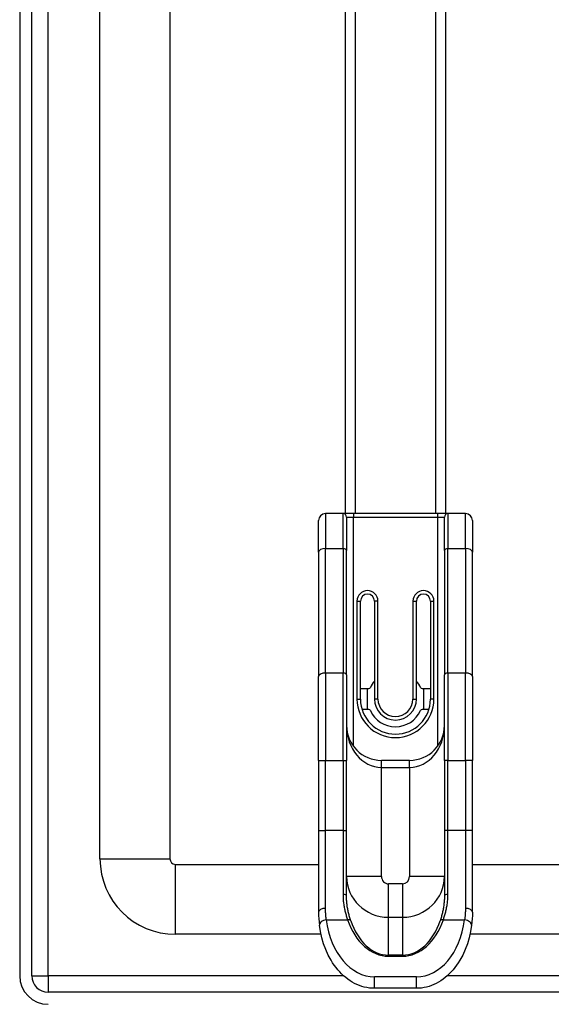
# Model space of a CAD drawing. Header units: inches. Extents: x 10 to 197, y 9 to 109.
# Tile 7 of 111: x 10.35 to 13.34, y 17.44 to 22.98. Entities that reach past the tile are written whole.
import ezdxf

# ---------------------------------------------------------------- set-up
doc = ezdxf.new("R2010")
doc.units = ezdxf.units.IN
doc.header["$MEASUREMENT"] = 0
doc.layers.add('Visible Edges(ANSI)', color=7, linetype='Continuous', lineweight=25)
doc.layers.add('Visible Tangent Edges(ANSI)', color=7, linetype='Continuous', lineweight=25)

msp = doc.modelspace()

# ---------------------------------------------------------------- linework, layer by layer
at = {"layer": 'Visible Edges(ANSI)'}
for p, q in [((10.3457, 77.085), (10.3457, 17.604)), ((10.4137, 17.604), (10.4137, 77.085)), ((10.7977, 18.2614), (10.7977, 47.0074)), ((11.1914, 46.9612), (11.1914, 18.2614)), ((12.7417, 46.4708), (12.7417, 20.2033)), ((12.1797, 20.2033), (12.1797, 46.3733)), ((12.0277, 19.9868), (12.0277, 20.1639)), ((12.1655, 20.2033), (12.067, 20.2033)), ((12.2245, 20.2033), (12.1655, 20.2033)), ((12.1851, 20.1836), (12.1851, 19.9966)), ((12.6969, 20.2033), (12.2245, 20.2033)), ((12.756, 20.2033), (12.6969, 20.2033)), ((12.7363, 19.9966), (12.7363, 20.1836)), ((12.8544, 20.2033), (12.756, 20.2033)), ((12.8938, 20.1639), (12.8938, 19.9868)), ((12.1851, 19.2967), (12.1851, 19.9966)), ((12.7363, 19.9966), (12.7363, 19.2967)), ((12.0277, 19.9868), (12.0277, 19.2868)), ((12.8938, 19.2868), (12.8938, 19.9868)), ((12.2639, 19.16), (12.2639, 19.7112)), ((12.3426, 19.7112), (12.3426, 19.16)), ((12.5788, 19.16), (12.5788, 19.7112)), ((12.6576, 19.7112), (12.6576, 19.16)), ((12.0277, 18.8144), (12.0277, 19.2868)), ((12.1851, 19.2967), (12.1851, 18.8144)), ((12.7363, 18.8144), (12.7363, 19.2967)), ((12.8938, 19.2868), (12.8938, 18.8144)), ((12.2639, 19.219), (12.3104, 19.219)), ((12.3032, 19.1009), (12.3032, 19.219)), ((12.611, 19.219), (12.6576, 19.219)), ((12.6182, 19.219), (12.6182, 19.1009)), ((12.3104, 19.1009), (12.2729, 19.1009)), ((12.6485, 19.1009), (12.611, 19.1009)), ((12.0277, 18.8144), (12.0277, 18.4201)), ((12.1851, 18.4201), (12.1851, 18.8144)), ((12.5395, 18.8155), (12.382, 18.8155)), ((12.7363, 18.8144), (12.7363, 18.4201)), ((12.8938, 18.4201), (12.8938, 18.8144)), ((12.0277, 18.4201), (12.0277, 17.9609)), ((12.1851, 18.0534), (12.1851, 18.4201)), ((12.7363, 18.4201), (12.7363, 18.0534)), ((12.8938, 17.9609), (12.8938, 18.4201)), ((11.2224, 18.2304), (12.0277, 18.2304)), ((12.8938, 18.2304), (33.3666, 18.2304)), ((12.0415, 17.8367), (11.2224, 17.8367)), ((33.3666, 17.8367), (12.88, 17.8367)), ((34.1027, 17.511), (10.5067, 17.511)), ((12.5788, 17.5329), (12.3426, 17.5329))]:
    msp.add_line(p, q, dxfattribs=at)
at = {"layer": 'Visible Edges(ANSI)', "flags": 128}
for points in [[(12.0277, 17.9609), (12.028, 17.942), (12.029, 17.9234), (12.0325, 17.8877)], [(12.8938, 17.9609), (12.8935, 17.942), (12.8925, 17.9234), (12.8889, 17.8877)], [(12.3426, 17.5329), (12.3282, 17.5333), (12.3139, 17.5347), (12.2996, 17.5369), (12.2855, 17.5399), (12.2715, 17.5439), (12.2577, 17.5486), (12.2441, 17.5542), (12.2308, 17.5606), (12.2178, 17.5677), (12.2051, 17.5756), (12.1927, 17.5843), (12.1806, 17.5936), (12.1689, 17.6036), (12.1576, 17.6143), (12.1467, 17.6256), (12.1362, 17.6375), (12.1261, 17.6499), (12.1164, 17.6629), (12.1072, 17.6765), (12.0985, 17.6905), (12.0824, 17.7199), (12.0683, 17.751), (12.0562, 17.7836), (12.0461, 17.8174), (12.0382, 17.8522), (12.0325, 17.8877)], [(12.8889, 17.8877), (12.8832, 17.8522), (12.8753, 17.8174), (12.8653, 17.7836), (12.8532, 17.751), (12.8391, 17.7199), (12.823, 17.6905), (12.8142, 17.6765), (12.805, 17.6629), (12.7954, 17.6499), (12.7853, 17.6375), (12.7748, 17.6256), (12.7639, 17.6143), (12.7526, 17.6036), (12.7409, 17.5936), (12.7288, 17.5843), (12.7164, 17.5756), (12.7037, 17.5677), (12.6906, 17.5606), (12.6773, 17.5542), (12.6637, 17.5486), (12.6499, 17.5439), (12.636, 17.5399), (12.6218, 17.5369), (12.6076, 17.5347), (12.5932, 17.5333), (12.5788, 17.5329)]]:
    msp.add_lwpolyline(points, dxfattribs=at)
at = {"layer": 'Visible Edges(ANSI)'}
for centre, radius, start, end in [((12.067, 20.1639), 0.0394, 90, 180), ((12.1655, 20.1836), 0.0197, 0, 90), ((12.756, 20.1836), 0.0197, 90, 180), ((12.8544, 20.1639), 0.0394, 0, 90), ((12.3032, 19.7112), 0.0394, 0, 180), ((12.6182, 19.7112), 0.0394, 0, 180), ((12.3104, 19.2289), 0.00984, 270, 335.3757), ((12.4607, 19.16), 0.1555, 139.4196, 155.3757), ((12.4607, 19.16), 0.1555, 24.6243, 40.5804), ((12.611, 19.2289), 0.00984, 204.6243, 270), ((12.4607, 19.16), 0.1969, 180, 0), ((12.4607, 19.16), 0.1181, 180, 0), ((12.3104, 19.0911), 0.00984, 24.6243, 90), ((12.4607, 19.16), 0.1555, 204.6243, 335.3757), ((12.611, 19.0911), 0.00984, 90, 155.3757), ((12.382, 19.0123), 0.1969, 180, 270), ((12.5395, 19.0123), 0.1969, 270, 0), ((11.2224, 18.2614), 0.4247, 180, 270), ((11.2224, 18.2614), 0.031, 180, 270), ((10.5067, 17.604), 0.161, 180, 270), ((10.5067, 17.604), 0.093, 180, 270)]:
    msp.add_arc(centre, radius, start, end, dxfattribs=at)
at = {"layer": 'Visible Tangent Edges(ANSI)'}
for p, q in [((10.5067, 17.604), (10.5067, 77.085)), ((12.2336, 46.3362), (12.2336, 20.2033)), ((12.6879, 20.2033), (12.6879, 46.2487)), ((12.067, 20.2033), (12.067, 20.0064)), ((12.1655, 20.0064), (12.1655, 20.2033)), ((12.1851, 20.1836), (12.2245, 20.1836)), ((12.2245, 20.2033), (12.2245, 20.1836)), ((12.2245, 20.1836), (12.6969, 20.1836)), ((12.2245, 18.8942), (12.2245, 20.1836)), ((12.6969, 20.2033), (12.6969, 20.1836)), ((12.6969, 20.1836), (12.7363, 20.1836)), ((12.6969, 20.1836), (12.6969, 18.8942)), ((12.756, 20.2033), (12.756, 20.0064)), ((12.8544, 20.0064), (12.8544, 20.2033)), ((12.067, 19.3065), (12.067, 20.0064)), ((12.067, 20.0064), (12.1655, 20.0064)), ((12.1655, 20.0064), (12.1655, 19.3065)), ((12.756, 20.0064), (12.8544, 20.0064)), ((12.756, 19.3065), (12.756, 20.0064)), ((12.8544, 20.0064), (12.8544, 19.3065)), ((12.2442, 19.7112), (12.2442, 19.16)), ((12.2442, 19.7112), (12.2639, 19.7112)), ((12.3623, 19.7112), (12.3426, 19.7112)), ((12.3623, 19.16), (12.3623, 19.7112)), ((12.5592, 19.7112), (12.5592, 19.16)), ((12.5592, 19.7112), (12.5788, 19.7112)), ((12.6576, 19.7112), (12.6773, 19.7112)), ((12.6773, 19.16), (12.6773, 19.7112)), ((12.067, 19.3065), (12.067, 18.8144)), ((12.1655, 19.3065), (12.067, 19.3065)), ((12.1655, 18.8144), (12.1655, 19.3065)), ((12.756, 19.3065), (12.756, 18.8144)), ((12.8544, 19.3065), (12.756, 19.3065)), ((12.8544, 18.8144), (12.8544, 19.3065)), ((12.2442, 19.16), (12.2639, 19.16)), ((12.3623, 19.16), (12.3426, 19.16)), ((12.5592, 19.16), (12.5788, 19.16)), ((12.6773, 19.16), (12.6576, 19.16)), ((12.0277, 18.8144), (12.067, 18.8144)), ((12.067, 18.4201), (12.067, 18.8144)), ((12.067, 18.8144), (12.1655, 18.8144)), ((12.1655, 18.8144), (12.1655, 18.4201)), ((12.1655, 18.8144), (12.1851, 18.8144)), ((12.382, 18.7761), (12.382, 18.8155)), ((12.5395, 18.7761), (12.5395, 18.8155)), ((12.756, 18.8144), (12.7363, 18.8144)), ((12.756, 18.4201), (12.756, 18.8144)), ((12.756, 18.8144), (12.8544, 18.8144)), ((12.8938, 18.8144), (12.8544, 18.8144)), ((12.8544, 18.8144), (12.8544, 18.4201)), ((12.382, 18.7761), (12.5395, 18.7761)), ((12.382, 18.1619), (12.382, 18.7761)), ((12.5395, 18.7761), (12.5395, 18.1619)), ((12.0277, 18.4201), (12.067, 18.4201)), ((12.067, 17.9828), (12.067, 18.4201)), ((12.1655, 18.4201), (12.067, 18.4201)), ((12.1655, 18.4201), (12.1655, 18.0623)), ((12.1655, 18.4201), (12.1851, 18.4201)), ((12.756, 18.4201), (12.7363, 18.4201)), ((12.8544, 18.4201), (12.756, 18.4201)), ((12.756, 18.0623), (12.756, 18.4201)), ((12.8938, 18.4201), (12.8544, 18.4201)), ((12.8544, 18.4201), (12.8544, 17.9828)), ((10.7977, 18.2614), (11.1914, 18.2614)), ((11.2224, 17.8367), (11.2224, 18.2304)), ((12.382, 18.1619), (12.1851, 18.1619)), ((12.4214, 17.9328), (12.4214, 18.1206)), ((12.5001, 18.1206), (12.4214, 18.1206)), ((12.5001, 18.1206), (12.5001, 17.9328)), ((12.7363, 18.1619), (12.5395, 18.1619)), ((12.0716, 17.9178), (12.1912, 17.9178)), ((12.4214, 17.9328), (12.5001, 17.9328)), ((12.4214, 17.7198), (12.4214, 17.9328)), ((12.5001, 17.9328), (12.5001, 17.7198)), ((12.7302, 17.9178), (12.8499, 17.9178)), ((12.4214, 17.7136), (12.4214, 17.7198)), ((12.5001, 17.7198), (12.4214, 17.7198)), ((12.4214, 17.7136), (12.5001, 17.7136)), ((12.5001, 17.7136), (12.5001, 17.7198)), ((10.4137, 17.604), (10.5067, 17.604)), ((10.5067, 17.604), (10.5067, 17.511)), ((12.1685, 17.604), (10.5067, 17.604)), ((12.3426, 17.5329), (12.3426, 17.5974)), ((12.5788, 17.5974), (12.3426, 17.5974)), ((12.5788, 17.5329), (12.5788, 17.5974)), ((34.1027, 17.604), (12.753, 17.604))]:
    msp.add_line(p, q, dxfattribs=at)
at = {"layer": 'Visible Tangent Edges(ANSI)', "flags": 128}
for points in [[(12.1655, 18.0623), (12.1655, 18.0559), (12.1657, 18.0494), (12.1659, 18.043), (12.1663, 18.0366), (12.1668, 18.0303), (12.1673, 18.024), (12.168, 18.0177), (12.1688, 18.0114), (12.1696, 18.0052), (12.1705, 17.9991), (12.1715, 17.993), (12.1726, 17.9869), (12.1738, 17.9808), (12.1751, 17.9749), (12.1764, 17.9689), (12.1778, 17.963), (12.1793, 17.9572), (12.1808, 17.9514), (12.1824, 17.9457), (12.184, 17.94), (12.1858, 17.9344), (12.1875, 17.9288), (12.1894, 17.9233), (12.1912, 17.9178)], [(12.7302, 17.9178), (12.7321, 17.9233), (12.7339, 17.9288), (12.7357, 17.9344), (12.7374, 17.94), (12.7391, 17.9457), (12.7407, 17.9514), (12.7422, 17.9572), (12.7437, 17.963), (12.7451, 17.9689), (12.7464, 17.9748), (12.7476, 17.9808), (12.7488, 17.9868), (12.7499, 17.9928), (12.7509, 17.999), (12.7518, 18.0051), (12.7527, 18.0113), (12.7534, 18.0176), (12.7541, 18.0238), (12.7547, 18.0302), (12.7551, 18.0365), (12.7555, 18.0429), (12.7558, 18.0494), (12.7559, 18.0558), (12.756, 18.0623)], [(12.2089, 17.9135), (12.2072, 17.9188), (12.2055, 17.9242), (12.2039, 17.9296), (12.2023, 17.935), (12.2008, 17.9405), (12.1993, 17.9461), (12.1979, 17.9517), (12.1965, 17.9574), (12.1952, 17.9631), (12.194, 17.9688), (12.1929, 17.9746), (12.1918, 17.9805), (12.1908, 17.9863), (12.1898, 17.9923), (12.189, 17.9982), (12.1882, 18.0042), (12.1875, 18.0103), (12.1869, 18.0163), (12.1864, 18.0224), (12.1859, 18.0286), (12.1856, 18.0347), (12.1853, 18.0409), (12.1852, 18.0471), (12.1851, 18.0534)], [(12.7363, 18.0534), (12.7363, 18.0471), (12.7361, 18.0409), (12.7359, 18.0347), (12.7355, 18.0285), (12.7351, 18.0223), (12.7346, 18.0162), (12.7339, 18.0101), (12.7333, 18.0041), (12.7325, 17.9981), (12.7316, 17.9922), (12.7307, 17.9862), (12.7297, 17.9804), (12.7286, 17.9746), (12.7274, 17.9688), (12.7262, 17.963), (12.7249, 17.9574), (12.7236, 17.9517), (12.7222, 17.9461), (12.7207, 17.9406), (12.7192, 17.9351), (12.7176, 17.9296), (12.7159, 17.9242), (12.7143, 17.9188), (12.7125, 17.9135)], [(12.0716, 17.9178), (12.0712, 17.9204), (12.0709, 17.923), (12.0706, 17.9257), (12.0702, 17.9283), (12.0699, 17.9309), (12.0697, 17.9336), (12.0694, 17.9362), (12.0691, 17.9389), (12.0689, 17.9416), (12.0687, 17.9443), (12.0684, 17.9469), (12.0682, 17.9497), (12.068, 17.9524), (12.0679, 17.9551), (12.0677, 17.9578), (12.0676, 17.9606), (12.0675, 17.9633), (12.0673, 17.9661), (12.0672, 17.9688), (12.0672, 17.9716), (12.0671, 17.9744), (12.0671, 17.9772), (12.067, 17.98), (12.067, 17.9828)], [(12.8544, 17.9828), (12.8544, 17.98), (12.8544, 17.9772), (12.8544, 17.9744), (12.8543, 17.9716), (12.8542, 17.9688), (12.8541, 17.9661), (12.854, 17.9633), (12.8539, 17.9606), (12.8537, 17.9578), (12.8536, 17.9551), (12.8534, 17.9524), (12.8532, 17.9497), (12.853, 17.9469), (12.8528, 17.9443), (12.8526, 17.9416), (12.8523, 17.9389), (12.8521, 17.9362), (12.8518, 17.9336), (12.8515, 17.9309), (12.8512, 17.9283), (12.8509, 17.9257), (12.8506, 17.923), (12.8502, 17.9204), (12.8499, 17.9178)]]:
    msp.add_lwpolyline(points, dxfattribs=at)
at = {"layer": 'Visible Tangent Edges(ANSI)'}
for centre, radius, start, end in [((12.3032, 19.7112), 0.0591, 0, 180), ((12.6182, 19.7112), 0.0591, 0, 180), ((12.4607, 19.16), 0.2165, 180, 0), ((12.4607, 19.16), 0.0984, 180, 0)]:
    msp.add_arc(centre, radius, start, end, dxfattribs=at)
for centre, major_axis, ratio, start_param, end_param in [((12.067, 19.9868), (-0.0394, 0), 0.5, 4.712389, 6.283185), ((12.1655, 19.9966), (0.0197, 0), 0.5, 0, 1.570796), ((12.756, 19.9966), (-0.0197, 0), 0.5, 4.712389, 6.283185), ((12.8544, 19.9868), (0.0394, 0), 0.5, 0, 1.570796), ((12.067, 19.2868), (-0.0394, 0), 0.5, 4.712389, 6.283185), ((12.1655, 19.2967), (0.0197, 0), 0.5, 0, 1.570796), ((12.756, 19.2967), (-0.0197, 0), 0.5, 4.712389, 6.283185), ((12.8544, 19.2868), (0.0394, 0), 0.5, 0, 1.570796), ((12.382, 19.0123), (0, -0.2362), 0.833333, 4.712389, 6.283185), ((12.5395, 19.0123), (0, -0.2362), 0.833333, 0, 1.570796), ((12.4214, 18.1619), (-0.2362, 0), 0.969519, 0, 1.570796), ((12.4214, 18.1619), (0, 0.0413), 0.953717, 1.570796, 3.141593), ((12.5001, 18.1619), (0, -0.0413), 0.953717, 0, 1.570796), ((12.5001, 18.1619), (0.2362, 0), 0.969519, 4.712389, 6.283185), ((12.1655, 18.0534), (0.0197, 0), 0.454333, 0, 1.570796), ((12.756, 18.0534), (-0.0197, 0), 0.454333, 4.712389, 6.283185), ((12.067, 17.9609), (-0.0394, 0), 0.55536, 4.712389, 6.283185), ((12.8544, 17.9609), (0.0394, 0), 0.55536, 0, 1.570796), ((12.0716, 17.8927), (-0.039, -0.0051), 0.634686, 4.630479, 6.283185), ((12.3426, 17.9885), (0, -0.3911), 0.704686, 4.893918, 6.283185), ((12.1912, 17.9053), (0.0186, 0.0064), 0.616689, 0.167911, 1.362428), ((12.4214, 18.0767), (0, -0.3631), 0.704686, 5.165211, 6.283185), ((12.4214, 18.0642), (0, -0.3444), 0.685941, 5.165211, 6.283185), ((12.5001, 18.0767), (0, -0.3631), 0.704686, 0, 1.117974), ((12.5001, 18.0642), (0, -0.3444), 0.685941, 0, 1.117974), ((12.5788, 17.9885), (0, -0.3911), 0.704686, 0, 1.389268), ((12.7302, 17.9053), (-0.0186, 0.0064), 0.616689, 4.920757, 6.115275), ((12.8499, 17.8927), (0.039, -0.0051), 0.634686, 0, 1.652706)]:
    msp.add_ellipse(centre, major_axis=major_axis, ratio=ratio, start_param=start_param, end_param=end_param, dxfattribs=at)

doc.saveas('drawing.dxf')
